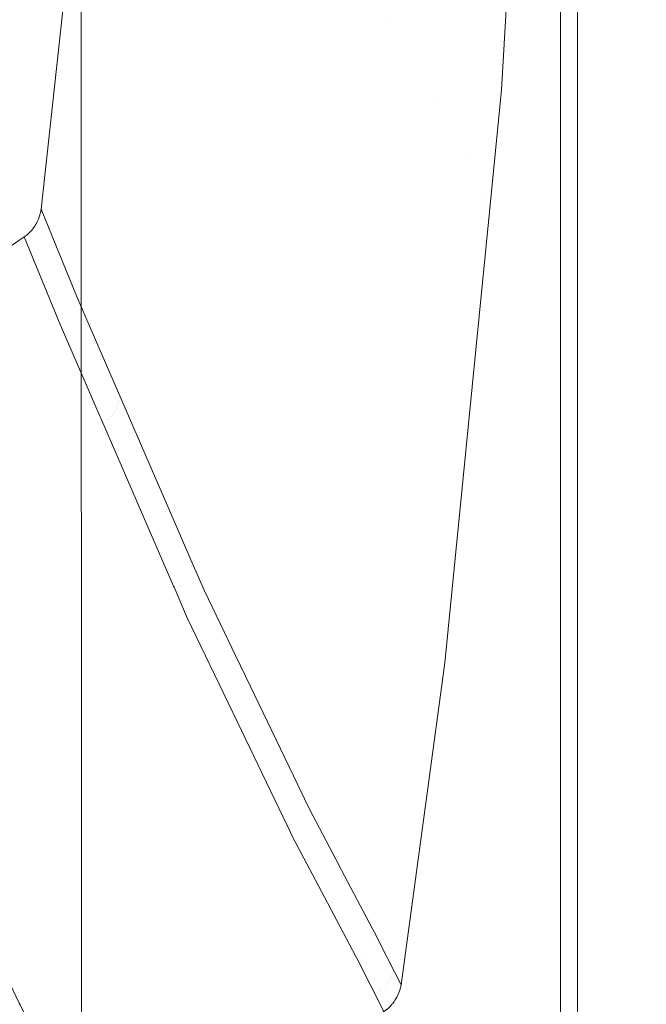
# Model space of a CAD drawing. Header units: millimetres. Extents: x -174 to 174, y -184 to 184.
# Tile 18 of 35: x 78 to 110, y -94 to -44. Entities that reach past the tile are written whole.
import ezdxf

# ---------------------------------------------------------------- set-up
doc = ezdxf.new("R2010")
doc.units = ezdxf.units.MM
doc.header["$LTSCALE"] = 5.08
doc.layers.add('Lighting-LED', color=7, linetype='Continuous', lineweight=5, true_color=0x000000)

# ---------------------------------------------------------------- blocks, each defined once
blk = doc.blocks.new('Group-1')
at = {"layer": 'Lighting-LED', "color": 18, "linetype": 'Continuous', "lineweight": 5}
for points, invisible_edges in [([(-4935.163, -563.12, -462.712), (-4987.26, -599.484, -372.478), (-4921.314, -892.84, -486.699)], 10), ([(-4922.18, -567.845, -487.199), (-4922.18, -892.84, -487.199), (-4989.802, -856.367, -370.075), (-4989.802, -604.205, -370.075)], 10), ([(-4988.936, -604.205, -369.575), (-4988.936, -856.367, -369.575), (-4921.314, -892.84, -486.699), (-4987.26, -599.484, -372.478)], 14), ([(-5014.177, -836.446, -346.052), (-5176.79, -836.445, -346.052), (-5176.739, -621.733, -346.052)], 9), ([(-5176.739, -621.733, -346.052), (-5014.229, -621.72, -346.052), (-5014.177, -836.446, -346.052)], 9), ([(-5014.229, -622.319, -345.857), (-5014.203, -730.007, -345.921), (-5014.177, -836.446, -346.052), (-5014.229, -621.72, -346.052)], 8), ([(-5014.203, -730.007, -345.921), (-4997.931, -823.277, -346.036), (-4998.043, -823.64, -346.036), (-4998.094, -823.755, -346.036)], 11), ([(-4998.094, -823.755, -346.036), (-4998.126, -823.815, -346.036), (-5014.203, -730.007, -345.921)], 10), ([(-5014.203, -730.007, -345.921), (-4993.415, -783.808, -345.987), (-4995.691, -806.792, -346.015)], 9), ([(-5014.203, -730.007, -345.921), (-4998.126, -823.815, -346.036), (-4998.338, -824.14, -346.037), (-4998.359, -824.168, -346.037)], 11), ([(-4995.691, -806.792, -346.015), (-4997.912, -823.186, -346.035), (-4997.931, -823.277, -346.036), (-5014.203, -730.007, -345.921)], 12), ([(-5014.203, -730.007, -345.921), (-5013.804, -835.232, -346.05), (-5013.81, -835.245, -346.05)], 9), ([(-5014.203, -730.007, -345.921), (-4998.488, -824.31, -346.037), (-4998.681, -824.48, -346.037), (-4998.749, -824.533, -346.037)], 11), ([(-4998.359, -824.168, -346.037), (-4998.387, -824.201, -346.037), (-4998.488, -824.31, -346.037), (-5014.203, -730.007, -345.921)], 12), ([(-4991.442, -753.822, -345.95), (-4992.8, -777.603, -345.979), (-4993.415, -783.808, -345.987), (-5014.203, -730.007, -345.921)], 12), ([(-5014.203, -730.007, -345.921), (-5014.064, -835.951, -346.051), (-5014.119, -836.19, -346.051)], 9), ([(-5014.203, -730.007, -345.921), (-5013.657, -834.954, -346.05), (-5013.804, -835.232, -346.05)], 9), ([(-5013.81, -835.245, -346.05), (-5013.839, -835.308, -346.05), (-5014.203, -730.007, -345.921)], 10), ([(-5014.203, -730.007, -345.921), (-5013.49, -834.689, -346.05), (-5013.566, -834.81, -346.05)], 9), ([(-4998.749, -824.533, -346.037), (-4998.782, -824.557, -346.037), (-5014.203, -730.007, -345.921)], 10), ([(-5014.203, -730.007, -345.921), (-5014.054, -835.905, -346.051), (-5014.064, -835.951, -346.051)], 9), ([(-5014.119, -836.19, -346.051), (-5014.124, -836.211, -346.051), (-5014.203, -730.007, -345.921)], 10), ([(-5013.566, -834.81, -346.05), (-5013.657, -834.954, -346.05), (-5014.203, -730.007, -345.921)], 10), ([(-5014.203, -730.007, -345.921), (-5012.666, -833.811, -346.049), (-5012.906, -834.015, -346.049)], 9), ([(-5012.906, -834.015, -346.049), (-5012.937, -834.046, -346.049), (-5013.088, -834.194, -346.049), (-5014.203, -730.007, -345.921)], 12), ([(-4998.782, -824.557, -346.037), (-5012.41, -833.626, -346.048), (-5014.203, -730.007, -345.921)], 10), ([(-5014.124, -836.211, -346.051), (-5014.177, -836.446, -346.052), (-5014.203, -730.007, -345.921)], 9), ([(-5014.203, -730.007, -345.921), (-5013.959, -835.604, -346.051), (-5013.993, -835.712, -346.051)], 9), ([(-5014.203, -730.007, -345.921), (-5013.839, -835.308, -346.05), (-5013.907, -835.475, -346.051)], 9), ([(-5014.203, -730.007, -345.921), (-5013.3, -834.435, -346.049), (-5013.49, -834.689, -346.05)], 9), ([(-5013.088, -834.194, -346.049), (-5013.275, -834.407, -346.049), (-5014.203, -730.007, -345.921)], 10), ([(-5014.203, -730.007, -345.921), (-5012.41, -833.626, -346.048), (-5012.583, -833.751, -346.048)], 9), ([(-5013.993, -835.712, -346.051), (-5014.054, -835.905, -346.051), (-5014.203, -730.007, -345.921)], 10), ([(-5013.907, -835.475, -346.051), (-5013.959, -835.604, -346.051), (-5014.203, -730.007, -345.921)], 10), ([(-5013.275, -834.407, -346.049), (-5013.3, -834.435, -346.049), (-5014.203, -730.007, -345.921)], 10), ([(-5012.583, -833.751, -346.048), (-5012.666, -833.811, -346.049), (-5014.203, -730.007, -345.921)], 10), ([(-4994.682, -781.112, -287.947), (-4993.575, -739.68, -268.931), (-4993.645, -741.316, -268.364)], 9), ([(-4993.575, -739.68, -268.931), (-4994.682, -781.112, -287.947), (-4992.462, -741.658, -290.976)], 11), ([(-4993.645, -741.316, -268.364), (-4993.676, -742.028, -268.117), (-4994.682, -781.112, -287.947)], 10), ([(-4992.462, -741.658, -290.976), (-4994.682, -781.112, -287.947), (-4993.687, -782.955, -317.791)], 11), ([(-4993.687, -782.955, -317.791), (-4991.512, -743.419, -319.529), (-4992.462, -741.658, -290.976)], 11), ([(-4994.682, -781.112, -287.947), (-4993.676, -742.028, -268.117), (-4993.773, -743.876, -267.31)], 9), ([(-4991.442, -753.822, -345.95), (-4991.512, -743.419, -319.529), (-4993.687, -782.955, -317.791)], 11), ([(-4993.773, -743.876, -267.31), (-4993.795, -744.304, -267.123), (-4994.682, -781.112, -287.947)], 10), ([(-4993.795, -744.304, -267.123), (-4993.828, -744.873, -266.84), (-4994.682, -781.112, -287.947)], 10), ([(-4994.682, -781.112, -287.947), (-4993.828, -744.873, -266.84), (-4993.923, -746.328, -266.024)], 9), ([(-4993.923, -746.328, -266.024), (-4993.973, -747.095, -265.594), (-4994.682, -781.112, -287.947)], 10), ([(-4994.682, -781.112, -287.947), (-4993.973, -747.095, -265.594), (-4994.093, -748.665, -264.541)], 9), ([(-4994.093, -748.665, -264.541), (-4994.133, -749.182, -264.194), (-4994.682, -781.112, -287.947)], 10), ([(-4994.682, -781.112, -287.947), (-4994.133, -749.182, -264.194), (-4994.281, -750.865, -262.861)], 9), ([(-4994.281, -750.865, -262.861), (-4994.305, -751.138, -262.645), (-4994.682, -781.112, -287.947)], 10), ([(-4994.682, -781.112, -287.947), (-4994.305, -751.138, -262.645), (-4994.485, -752.913, -260.997)], 9), ([(-5016.234, -783.674, -94.9), (-5013.304, -756.678, -94.875), (-5032.524, -751.616, -94.87), (-5032.522, -774.121, -94.891)], 10), ([(-5008.429, -751.895, -126.194), (-5013.304, -756.678, -94.875), (-5016.234, -783.674, -94.9)], 9), ([(-5016.234, -783.674, -94.9), (-5014.397, -788.179, -110.201), (-5008.429, -751.895, -126.194)], 10), ([(-5014.397, -788.179, -110.201), (-5013.735, -789.707, -116.236), (-5008.429, -751.895, -126.194)], 10), ([(-5008.429, -751.895, -126.194), (-5013.735, -789.707, -116.236), (-5012.344, -792.919, -128.916)], 9), ([(-5004.53, -760.971, -161.162), (-5008.429, -751.895, -126.194), (-5012.344, -792.919, -128.916)], 11), ([(-4994.485, -752.913, -260.997), (-4994.49, -752.965, -260.948), (-4994.682, -781.112, -287.947)], 10), ([(-4994.49, -752.965, -260.948), (-4994.536, -753.383, -260.52), (-4994.682, -781.112, -287.947)], 10), ([(-4994.682, -781.112, -287.947), (-4994.536, -753.383, -260.52), (-4994.547, -753.472, -260.419)], 9), ([(-4996.274, -778.154, -257.65), (-4994.547, -753.472, -260.419), (-4994.703, -754.774, -258.947)], 9), ([(-4994.547, -753.472, -260.419), (-4996.274, -778.154, -257.65), (-4994.682, -781.112, -287.947)], 11), ([(-4993.687, -782.955, -317.791), (-4992.8, -777.603, -345.979), (-4991.442, -753.822, -345.95)], 9), ([(-4994.703, -754.774, -258.947), (-4994.739, -755.075, -258.606), (-4996.274, -778.154, -257.65)], 10), ([(-4996.274, -778.154, -257.65), (-4994.739, -755.075, -258.606), (-4994.932, -756.466, -256.755)], 9), ([(-4994.932, -756.466, -256.755), (-4994.949, -756.589, -256.591), (-4996.274, -778.154, -257.65)], 10), ([(-4996.274, -778.154, -257.65), (-4994.949, -756.589, -256.591), (-4995.163, -757.929, -254.477)], 9), ([(-4996.274, -778.154, -257.65), (-4995.163, -757.929, -254.477), (-4995.168, -757.958, -254.422)], 9), ([(-4995.168, -757.958, -254.422), (-4995.382, -759.097, -252.267), (-4996.274, -778.154, -257.65)], 10), ([(-4996.274, -778.154, -257.65), (-4995.382, -759.097, -252.267), (-4995.411, -759.238, -251.966)], 9), ([(-4995.411, -759.238, -251.966), (-4995.436, -759.355, -251.714), (-4996.274, -778.154, -257.65)], 10), ([(-4996.274, -778.154, -257.65), (-4995.436, -759.355, -251.714), (-4995.656, -760.297, -249.406)], 9), ([(-4995.656, -760.297, -249.406), (-4995.662, -760.321, -249.347), (-4996.274, -778.154, -257.65)], 10), ([(-4996.274, -778.154, -257.65), (-4995.662, -760.321, -249.347), (-4995.886, -761.084, -246.944)], 9), ([(-5012.344, -792.919, -128.916), (-5009.739, -798.934, -152.662), (-5004.53, -760.971, -161.162)], 10), ([(-5004.53, -760.971, -161.162), (-5009.739, -798.934, -152.662), (-5008.61, -801.541, -162.956)], 9), ([(-5004.53, -760.971, -161.162), (-5008.61, -801.541, -162.956), (-5007.924, -803.126, -169.214)], 9), ([(-5001.203, -768.252, -194.546), (-5004.53, -760.971, -161.162), (-5007.924, -803.126, -169.214)], 11), ([(-4996.274, -778.154, -257.65), (-4995.886, -761.084, -246.944), (-4995.902, -761.125, -246.764)], 9), ([(-4995.902, -761.125, -246.764), (-4996.105, -761.65, -244.506), (-4996.274, -778.154, -257.65)], 10), ([(-4996.144, -761.717, -244.059), (-4996.321, -762.022, -242.035), (-4996.274, -778.154, -257.65)], 10), ([(-4996.274, -778.154, -257.65), (-4996.105, -761.65, -244.506), (-4996.144, -761.717, -244.059)], 9), ([(-4998.45, -773.921, -226.613), (-4996.274, -778.154, -257.65), (-4996.377, -762.087, -241.381), (-4996.383, -762.09, -241.315)], 11), ([(-4996.321, -762.022, -242.035), (-4996.377, -762.087, -241.381), (-4996.274, -778.154, -257.65)], 10), ([(-5007.924, -803.126, -169.214), (-5006.325, -806.453, -187.48), (-5001.203, -768.252, -194.546)], 10), ([(-5001.203, -768.252, -194.546), (-5006.325, -806.453, -187.48), (-5005.597, -807.967, -195.792)], 9), ([(-4998.45, -773.921, -226.613), (-5001.203, -768.252, -194.546), (-5005.597, -807.967, -195.792)], 11), ([(-5005.597, -807.967, -195.792), (-5003.393, -812.552, -220.974), (-4998.45, -773.921, -226.613)], 10), ([(-4998.45, -773.921, -226.613), (-5003.393, -812.552, -220.974), (-5002.835, -813.714, -227.35)], 9), ([(-4998.45, -773.921, -226.613), (-5002.835, -813.714, -227.35), (-5002.579, -814.248, -230.284)], 9), ([(-4996.274, -778.154, -257.65), (-4998.45, -773.921, -226.613), (-5002.579, -814.248, -230.284)], 11), ([(-5032.522, -774.121, -94.891), (-5016.44, -784.326, -94.9), (-5016.403, -784.251, -94.9)], 9), ([(-5032.522, -774.121, -94.891), (-5016.591, -784.582, -94.9), (-5016.562, -784.541, -94.9), (-5016.485, -784.414, -94.9)], 9), ([(-5016.485, -784.414, -94.9), (-5016.477, -784.4, -94.9), (-5016.44, -784.326, -94.9), (-5032.522, -774.121, -94.891)], 12), ([(-5032.522, -774.121, -94.891), (-5016.798, -784.836, -94.901), (-5016.766, -784.803, -94.901), (-5016.711, -784.738, -94.901)], 9), ([(-5032.522, -774.121, -94.891), (-5016.989, -785.01, -94.901), (-5016.964, -784.991, -94.901), (-5016.846, -784.885, -94.901)], 9), ([(-5016.403, -784.251, -94.9), (-5016.39, -784.222, -94.9), (-5016.36, -784.145, -94.9), (-5032.522, -774.121, -94.891)], 12), ([(-5016.846, -784.885, -94.901), (-5016.798, -784.836, -94.901), (-5032.522, -774.121, -94.891)], 10), ([(-5032.522, -774.121, -94.891), (-5016.252, -783.769, -94.9), (-5016.243, -783.727, -94.9), (-5016.234, -783.674, -94.9)], 9), ([(-5016.36, -784.145, -94.9), (-5016.328, -784.061, -94.9), (-5016.297, -783.959, -94.9), (-5032.522, -774.121, -94.891)], 12), ([(-5023.884, -789.683, -94.905), (-5017.09, -785.088, -94.901), (-5016.989, -785.01, -94.901), (-5032.522, -774.121, -94.891)], 12), ([(-5016.711, -784.738, -94.901), (-5016.658, -784.675, -94.901), (-5016.591, -784.582, -94.9), (-5032.522, -774.121, -94.891)], 12), ([(-5016.297, -783.959, -94.9), (-5016.279, -783.896, -94.9), (-5016.272, -783.864, -94.9), (-5032.522, -774.121, -94.891)], 12), ([(-5016.272, -783.864, -94.9), (-5016.252, -783.769, -94.9), (-5032.522, -774.121, -94.891)], 10), ([(-4993.687, -782.955, -317.791), (-4993.415, -783.808, -345.987), (-4992.8, -777.603, -345.979)], 9), ([(-5002.579, -814.248, -230.284), (-5001.213, -816.832, -253.444), (-4996.274, -778.154, -257.65)], 10), ([(-4996.274, -778.154, -257.65), (-5001.213, -816.832, -253.444), (-5000.937, -817.355, -258.127)], 9), ([(-4994.682, -781.112, -287.947), (-4996.274, -778.154, -257.65), (-5000.937, -817.355, -258.127)], 11), ([(-5000.937, -817.355, -258.127), (-4999.36, -820.34, -284.878), (-4994.682, -781.112, -287.947)], 10), ([(-4994.682, -781.112, -287.947), (-4999.36, -820.34, -284.878), (-4999.284, -820.49, -288.102)], 9), ([(-4993.687, -782.955, -317.791), (-4994.682, -781.112, -287.947), (-4999.284, -820.49, -288.102)], 11), ([(-4999.284, -820.49, -288.102), (-4998.62, -821.795, -316.15), (-4993.687, -782.955, -317.791)], 10), ([(-4993.687, -782.955, -317.791), (-4998.62, -821.795, -316.15), (-4998.584, -821.865, -317.656)], 9), ([(-4993.687, -782.955, -317.791), (-4998.584, -821.865, -317.656), (-4995.691, -806.792, -346.015)], 11), ([(-4995.691, -806.792, -346.015), (-4993.415, -783.808, -345.987), (-4993.687, -782.955, -317.791)], 10), ([(-5012.313, -793.583, -128.741), (-5016.297, -783.959, -94.9), (-5016.328, -784.061, -94.9)], 9), ([(-5016.279, -783.896, -94.9), (-5016.297, -783.959, -94.9), (-5012.313, -793.583, -128.741)], 10), ([(-5012.285, -793.494, -128.762), (-5016.272, -783.864, -94.9), (-5016.279, -783.896, -94.9)], 9), ([(-5016.279, -783.896, -94.9), (-5012.313, -793.583, -128.741), (-5012.285, -793.494, -128.762)], 11), ([(-5014.198, -788.795, -112.026), (-5016.252, -783.769, -94.9), (-5016.272, -783.864, -94.9)], 9), ([(-5016.272, -783.864, -94.9), (-5012.285, -793.494, -128.762), (-5014.198, -788.795, -112.026)], 11), ([(-5016.243, -783.727, -94.9), (-5016.252, -783.769, -94.9), (-5014.198, -788.795, -112.026)], 10), ([(-5014.198, -788.795, -112.026), (-5016.234, -783.674, -94.9), (-5016.243, -783.727, -94.9)], 9), ([(-5014.397, -788.179, -110.201), (-5016.234, -783.674, -94.9), (-5014.198, -788.795, -112.026)], 10), ([(-5012.565, -794.09, -128.635), (-5016.562, -784.541, -94.9), (-5016.591, -784.582, -94.9)], 9), ([(-5012.513, -794.01, -128.65), (-5016.485, -784.414, -94.9), (-5016.562, -784.541, -94.9)], 9), ([(-5016.562, -784.541, -94.9), (-5012.565, -794.09, -128.635), (-5012.513, -794.01, -128.65)], 11), ([(-5016.477, -784.4, -94.9), (-5016.485, -784.414, -94.9), (-5012.513, -794.01, -128.65)], 10), ([(-5012.464, -793.927, -128.667), (-5016.44, -784.326, -94.9), (-5016.477, -784.4, -94.9)], 9), ([(-5016.477, -784.4, -94.9), (-5012.513, -794.01, -128.65), (-5012.464, -793.927, -128.667)], 11), ([(-5012.42, -793.843, -128.684), (-5016.403, -784.251, -94.9), (-5016.44, -784.326, -94.9)], 9), ([(-5016.44, -784.326, -94.9), (-5012.464, -793.927, -128.667), (-5012.42, -793.843, -128.684)], 11), ([(-5016.39, -784.222, -94.9), (-5016.403, -784.251, -94.9), (-5012.42, -793.843, -128.684)], 10), ([(-5012.38, -793.757, -128.702), (-5016.36, -784.145, -94.9), (-5016.39, -784.222, -94.9)], 9), ([(-5016.39, -784.222, -94.9), (-5012.42, -793.843, -128.684), (-5012.38, -793.757, -128.702)], 11), ([(-5012.344, -793.67, -128.721), (-5016.328, -784.061, -94.9), (-5016.36, -784.145, -94.9)], 9), ([(-5016.36, -784.145, -94.9), (-5012.38, -793.757, -128.702), (-5012.344, -793.67, -128.721)], 11), ([(-5016.328, -784.061, -94.9), (-5012.344, -793.67, -128.721), (-5012.313, -793.583, -128.741)], 11), ([(-5016.989, -785.01, -94.901), (-5017.09, -785.088, -94.901), (-5015.268, -789.553, -110.08)], 8), ([(-5016.964, -784.991, -94.901), (-5016.989, -785.01, -94.901), (-5013.231, -794.257, -128.661)], 10), ([(-5015.268, -789.553, -110.08), (-5013.231, -794.257, -128.661), (-5016.989, -785.01, -94.901)], 10), ([(-5012.932, -794.37, -128.601), (-5016.846, -784.885, -94.901), (-5016.964, -784.991, -94.901)], 9), ([(-5016.964, -784.991, -94.901), (-5013.231, -794.257, -128.661), (-5012.932, -794.37, -128.601)], 11), ([(-5012.834, -794.41, -128.58), (-5016.798, -784.836, -94.901), (-5016.846, -784.885, -94.901)], 9), ([(-5016.846, -784.885, -94.901), (-5012.932, -794.37, -128.601), (-5012.834, -794.41, -128.58)], 11), ([(-5016.766, -784.803, -94.901), (-5016.798, -784.836, -94.901), (-5012.834, -794.41, -128.58)], 10), ([(-5012.744, -794.317, -128.595), (-5016.711, -784.738, -94.901), (-5016.766, -784.803, -94.901)], 9), ([(-5016.766, -784.803, -94.901), (-5012.834, -794.41, -128.58), (-5012.744, -794.317, -128.595)], 11), ([(-5012.681, -794.244, -128.607), (-5016.658, -784.675, -94.901), (-5016.711, -784.738, -94.901)], 9), ([(-5016.711, -784.738, -94.901), (-5012.744, -794.317, -128.595), (-5012.681, -794.244, -128.607)], 11), ([(-5012.621, -794.169, -128.62), (-5016.591, -784.582, -94.9), (-5016.658, -784.675, -94.901)], 9), ([(-5016.658, -784.675, -94.901), (-5012.681, -794.244, -128.607), (-5012.621, -794.169, -128.62)], 11), ([(-5016.591, -784.582, -94.9), (-5012.621, -794.169, -128.62), (-5012.565, -794.09, -128.635)], 11), ([(-5015.268, -789.553, -110.08), (-5017.09, -785.088, -94.901), (-5023.884, -789.683, -94.905)], 8), ([(-5014.198, -788.795, -112.026), (-5013.735, -789.707, -116.236), (-5014.397, -788.179, -110.201)], 9), ([(-5014.198, -788.795, -112.026), (-5012.295, -793.402, -128.786), (-5013.735, -789.707, -116.236)], 11), ([(-5012.285, -793.494, -128.762), (-5012.295, -793.402, -128.786), (-5014.198, -788.795, -112.026)], 11), ([(-5028.907, -798.613, -109.686), (-5015.268, -789.553, -110.08), (-5023.884, -789.683, -94.905)], 11), ([(-5013.231, -794.257, -128.661), (-5015.268, -789.553, -110.08), (-5028.907, -798.613, -109.686)], 10), ([(-5012.295, -793.402, -128.786), (-5012.344, -792.919, -128.916), (-5013.735, -789.707, -116.236)], 9), ([(-5009.739, -798.934, -152.662), (-5012.344, -792.919, -128.916), (-5012.295, -793.402, -128.786)], 10), ([(-5012.313, -793.583, -128.741), (-5012.344, -793.67, -128.721), (-5008.662, -802.078, -162.834), (-5008.63, -801.989, -162.851)], 15), ([(-5008.63, -801.989, -162.851), (-5008.603, -801.9, -162.869), (-5012.285, -793.494, -128.762), (-5012.313, -793.583, -128.741)], 15), ([(-5012.295, -793.402, -128.786), (-5008.606, -801.807, -162.891), (-5009.739, -798.934, -152.662)], 11), ([(-5008.603, -801.9, -162.869), (-5008.606, -801.807, -162.891), (-5012.295, -793.402, -128.786)], 11), ([(-5012.295, -793.402, -128.786), (-5012.285, -793.494, -128.762), (-5008.603, -801.9, -162.869)], 11), ([(-5008.881, -802.501, -162.761), (-5008.829, -802.419, -162.774), (-5012.513, -794.01, -128.65), (-5012.565, -794.09, -128.635)], 15), ([(-5012.464, -793.927, -128.667), (-5012.513, -794.01, -128.65), (-5008.829, -802.419, -162.774), (-5008.781, -802.336, -162.788)], 15), ([(-5008.781, -802.336, -162.788), (-5008.737, -802.252, -162.803), (-5012.42, -793.843, -128.684), (-5012.464, -793.927, -128.667)], 15), ([(-5012.38, -793.757, -128.702), (-5012.42, -793.843, -128.684), (-5008.737, -802.252, -162.803), (-5008.697, -802.165, -162.818)], 15), ([(-5008.697, -802.165, -162.818), (-5008.662, -802.078, -162.834), (-5012.344, -793.67, -128.721), (-5012.38, -793.757, -128.702)], 15), ([(-5028.907, -798.613, -109.686), (-5026.892, -803.26, -128.082), (-5013.231, -794.257, -128.661)], 10), ([(-5026.892, -803.26, -128.082), (-5013.203, -794.319, -128.908), (-5013.231, -794.257, -128.661)], 9), ([(-5013.203, -794.319, -128.908), (-5026.892, -803.26, -128.082), (-5026.798, -803.478, -128.946)], 9), ([(-5009.494, -802.884, -162.742), (-5013.203, -794.319, -128.908), (-5026.798, -803.478, -128.946)], 10), ([(-5013.231, -794.257, -128.661), (-5009.346, -802.896, -162.721), (-5009.243, -802.91, -162.705)], 11), ([(-5009.243, -802.91, -162.705), (-5012.932, -794.37, -128.601), (-5013.231, -794.257, -128.661)], 11), ([(-5009.346, -802.896, -162.721), (-5013.231, -794.257, -128.661), (-5013.203, -794.319, -128.908)], 9), ([(-5013.203, -794.319, -128.908), (-5009.494, -802.884, -162.742), (-5009.346, -802.896, -162.721)], 10), ([(-5012.932, -794.37, -128.601), (-5009.243, -802.91, -162.705), (-5009.149, -802.823, -162.715)], 11), ([(-5009.149, -802.823, -162.715), (-5012.834, -794.41, -128.58), (-5012.932, -794.37, -128.601)], 11), ([(-5009.149, -802.823, -162.715), (-5009.059, -802.729, -162.727), (-5012.744, -794.317, -128.595), (-5012.834, -794.41, -128.58)], 15), ([(-5012.681, -794.244, -128.607), (-5012.744, -794.317, -128.595), (-5009.059, -802.729, -162.727), (-5008.997, -802.656, -162.738)], 15), ([(-5008.997, -802.656, -162.738), (-5008.937, -802.58, -162.749), (-5012.621, -794.169, -128.62), (-5012.681, -794.244, -128.607)], 15), ([(-5012.565, -794.09, -128.635), (-5012.621, -794.169, -128.62), (-5008.937, -802.58, -162.749), (-5008.881, -802.501, -162.761)], 15), ([(-5008.606, -801.807, -162.891), (-5008.61, -801.541, -162.956), (-5009.739, -798.934, -152.662)], 9), ([(-5007.924, -803.126, -169.214), (-5008.61, -801.541, -162.956), (-5008.606, -801.807, -162.891)], 10), ([(-5005.545, -808.953, -195.606), (-5005.509, -808.865, -195.619), (-5008.662, -802.078, -162.834), (-5008.697, -802.165, -162.818)], 15), ([(-5008.63, -801.989, -162.851), (-5008.662, -802.078, -162.834), (-5005.509, -808.865, -195.619), (-5005.478, -808.776, -195.633)], 15), ([(-5005.478, -808.776, -195.633), (-5005.451, -808.686, -195.647), (-5008.603, -801.9, -162.869), (-5008.63, -801.989, -162.851)], 15), ([(-5007.924, -803.126, -169.214), (-5008.606, -801.807, -162.891), (-5005.471, -808.593, -195.666)], 11), ([(-5005.451, -808.686, -195.647), (-5005.471, -808.593, -195.666), (-5008.606, -801.807, -162.891)], 11), ([(-5008.606, -801.807, -162.891), (-5008.603, -801.9, -162.869), (-5005.451, -808.686, -195.647)], 11), ([(-5005.843, -809.447, -195.54), (-5005.783, -809.37, -195.549), (-5008.937, -802.58, -162.749), (-5008.997, -802.656, -162.738)], 15), ([(-5008.881, -802.501, -162.761), (-5008.937, -802.58, -162.749), (-5005.783, -809.37, -195.549), (-5005.728, -809.291, -195.559)], 15), ([(-5005.728, -809.291, -195.559), (-5005.676, -809.209, -195.57), (-5008.829, -802.419, -162.774), (-5008.881, -802.501, -162.761)], 15), ([(-5008.781, -802.336, -162.788), (-5008.829, -802.419, -162.774), (-5005.676, -809.209, -195.57), (-5005.628, -809.125, -195.581)], 15), ([(-5005.628, -809.125, -195.581), (-5005.584, -809.04, -195.593), (-5008.737, -802.252, -162.803), (-5008.781, -802.336, -162.788)], 15), ([(-5008.697, -802.165, -162.818), (-5008.737, -802.252, -162.803), (-5005.584, -809.04, -195.593), (-5005.545, -808.953, -195.606)], 15), ([(-5026.798, -803.478, -128.946), (-5023.144, -811.908, -162.31), (-5009.494, -802.884, -162.742)], 10), ([(-5023.144, -811.908, -162.31), (-5009.471, -802.935, -162.943), (-5009.494, -802.884, -162.742)], 9), ([(-5009.471, -802.935, -162.943), (-5023.144, -811.908, -162.31), (-5023.067, -812.085, -163.013)], 9), ([(-5008.794, -804.499, -169.122), (-5009.471, -802.935, -162.943), (-5023.067, -812.085, -163.013)], 10), ([(-5009.346, -802.896, -162.721), (-5009.494, -802.884, -162.742), (-5008.794, -804.499, -169.122)], 11), ([(-5009.494, -802.884, -162.742), (-5009.471, -802.935, -162.943), (-5008.794, -804.499, -169.122)], 8), ([(-5006.089, -809.703, -195.514), (-5009.243, -802.91, -162.705), (-5009.346, -802.896, -162.721)], 11), ([(-5009.346, -802.896, -162.721), (-5006.476, -809.321, -195.617), (-5006.089, -809.703, -195.514)], 11), ([(-5008.794, -804.499, -169.122), (-5006.476, -809.321, -195.617), (-5009.346, -802.896, -162.721)], 10), ([(-5009.149, -802.823, -162.715), (-5009.243, -802.91, -162.705), (-5006.089, -809.703, -195.514), (-5005.994, -809.615, -195.522)], 15), ([(-5005.994, -809.615, -195.522), (-5005.905, -809.521, -195.532), (-5009.059, -802.729, -162.727), (-5009.149, -802.823, -162.715)], 15), ([(-5008.997, -802.656, -162.738), (-5009.059, -802.729, -162.727), (-5005.905, -809.521, -195.532), (-5005.843, -809.447, -195.54)], 15), ([(-5005.471, -808.593, -195.666), (-5006.325, -806.453, -187.48), (-5007.924, -803.126, -169.214)], 9), ([(-5023.067, -812.085, -163.013), (-5022.425, -813.567, -168.877), (-5008.794, -804.499, -169.122)], 10), ([(-5006.476, -809.321, -195.617), (-5008.794, -804.499, -169.122), (-5022.425, -813.567, -168.877)], 10), ([(-5005.471, -808.593, -195.666), (-5005.597, -807.967, -195.792), (-5006.325, -806.453, -187.48)], 9), ([(-4998.584, -821.865, -317.656), (-4997.912, -823.186, -346.035), (-4995.691, -806.792, -346.015)], 8), ([(-5003.393, -812.552, -220.974), (-5005.597, -807.967, -195.792), (-5005.471, -808.593, -195.666)], 10), ([(-5005.471, -808.593, -195.666), (-5002.838, -813.903, -227.32), (-5003.393, -812.552, -220.974)], 11), ([(-5002.839, -813.997, -227.305), (-5002.838, -813.903, -227.32), (-5005.471, -808.593, -195.666)], 11), ([(-5005.471, -808.593, -195.666), (-5005.451, -808.686, -195.647), (-5002.839, -813.997, -227.305)], 11), ([(-5005.628, -809.125, -195.581), (-5005.676, -809.209, -195.57), (-5003.061, -814.523, -227.243), (-5003.014, -814.439, -227.252)], 15), ([(-5003.014, -814.439, -227.252), (-5002.97, -814.353, -227.262), (-5005.584, -809.04, -195.593), (-5005.628, -809.125, -195.581)], 15), ([(-5005.545, -808.953, -195.606), (-5005.584, -809.04, -195.593), (-5002.97, -814.353, -227.262), (-5002.931, -814.266, -227.272)], 15), ([(-5002.931, -814.266, -227.272), (-5002.896, -814.177, -227.282), (-5005.509, -808.865, -195.619), (-5005.545, -808.953, -195.606)], 15), ([(-5005.478, -808.776, -195.633), (-5005.509, -808.865, -195.619), (-5002.896, -814.177, -227.282), (-5002.865, -814.087, -227.293)], 15), ([(-5002.865, -814.087, -227.293), (-5002.839, -813.997, -227.305), (-5005.451, -808.686, -195.647), (-5005.478, -808.776, -195.633)], 15), ([(-5022.425, -813.567, -168.877), (-5020.115, -818.369, -195.316), (-5006.476, -809.321, -195.617)], 10), ([(-5020.115, -818.369, -195.316), (-5006.462, -809.351, -195.78), (-5006.476, -809.321, -195.617)], 9), ([(-5006.462, -809.351, -195.78), (-5020.115, -818.369, -195.316), (-5020.065, -818.473, -195.884)], 9), ([(-5003.712, -815.072, -227.215), (-5006.462, -809.351, -195.78), (-5020.065, -818.473, -195.884)], 10), ([(-5006.476, -809.321, -195.617), (-5003.587, -815.04, -227.208), (-5003.473, -815.019, -227.201)], 11), ([(-5003.473, -815.019, -227.201), (-5006.089, -809.703, -195.514), (-5006.476, -809.321, -195.617)], 11), ([(-5003.587, -815.04, -227.208), (-5006.476, -809.321, -195.617), (-5006.462, -809.351, -195.78)], 9), ([(-5006.462, -809.351, -195.78), (-5003.712, -815.072, -227.215), (-5003.587, -815.04, -227.208)], 10), ([(-5005.994, -809.615, -195.522), (-5006.089, -809.703, -195.514), (-5003.473, -815.019, -227.201), (-5003.379, -814.93, -227.207)], 15), ([(-5003.379, -814.93, -227.207), (-5003.29, -814.836, -227.214), (-5005.905, -809.521, -195.532), (-5005.994, -809.615, -195.522)], 15), ([(-5005.843, -809.447, -195.54), (-5005.905, -809.521, -195.532), (-5003.29, -814.836, -227.214), (-5003.228, -814.762, -227.221)], 15), ([(-5003.228, -814.762, -227.221), (-5003.169, -814.685, -227.227), (-5005.783, -809.37, -195.549), (-5005.843, -809.447, -195.54)], 15), ([(-5005.728, -809.291, -195.559), (-5005.783, -809.37, -195.549), (-5003.169, -814.685, -227.227), (-5003.113, -814.605, -227.235)], 15), ([(-5003.113, -814.605, -227.235), (-5003.061, -814.523, -227.243), (-5005.676, -809.209, -195.57), (-5005.728, -809.291, -195.559)], 15), ([(-5002.838, -813.903, -227.32), (-5002.835, -813.714, -227.35), (-5003.393, -812.552, -220.974)], 9), ([(-5002.865, -814.087, -227.293), (-5002.896, -814.177, -227.282), (-5000.83, -818.158, -258.031), (-5000.799, -818.068, -258.039)], 15), ([(-5000.799, -818.068, -258.039), (-5000.773, -817.977, -258.048), (-5002.839, -813.997, -227.305), (-5002.865, -814.087, -227.293)], 15), ([(-5002.838, -813.903, -227.32), (-5002.839, -813.997, -227.305), (-5000.773, -817.977, -258.048)], 11), ([(-5002.579, -814.248, -230.284), (-5002.835, -813.714, -227.35), (-5002.838, -813.903, -227.32)], 10), ([(-5002.579, -814.248, -230.284), (-5002.838, -813.903, -227.32), (-5000.798, -817.886, -258.059)], 11), ([(-5000.773, -817.977, -258.048), (-5000.798, -817.886, -258.059), (-5002.838, -813.903, -227.32)], 11), ([(-5003.113, -814.605, -227.235), (-5003.169, -814.685, -227.227), (-5001.102, -818.668, -257.991), (-5001.046, -818.588, -257.996)], 15), ([(-5001.046, -818.588, -257.996), (-5000.995, -818.505, -258.002), (-5003.061, -814.523, -227.243), (-5003.113, -814.605, -227.235)], 15), ([(-5003.014, -814.439, -227.252), (-5003.061, -814.523, -227.243), (-5000.995, -818.505, -258.002), (-5000.947, -818.421, -258.009)], 15), ([(-5000.947, -818.421, -258.009), (-5000.904, -818.335, -258.016), (-5002.97, -814.353, -227.262), (-5003.014, -814.439, -227.252)], 15), ([(-5002.931, -814.266, -227.272), (-5002.97, -814.353, -227.262), (-5000.904, -818.335, -258.016), (-5000.865, -818.247, -258.023)], 15), ([(-5000.865, -818.247, -258.023), (-5000.83, -818.158, -258.031), (-5002.896, -814.177, -227.282), (-5002.931, -814.266, -227.272)], 15), ([(-5000.798, -817.886, -258.059), (-5001.213, -816.832, -253.444), (-5002.579, -814.248, -230.284)], 9), ([(-5020.065, -818.473, -195.884), (-5017.345, -824.129, -227.025), (-5003.712, -815.072, -227.215)], 10), ([(-5017.345, -824.129, -227.025), (-5003.701, -815.094, -227.34), (-5003.712, -815.072, -227.215)], 9), ([(-5003.701, -815.094, -227.34), (-5017.345, -824.129, -227.025), (-5017.307, -824.209, -227.462)], 9), ([(-5003.448, -815.62, -230.229), (-5003.701, -815.094, -227.34), (-5017.307, -824.209, -227.462)], 10), ([(-5003.587, -815.04, -227.208), (-5003.712, -815.072, -227.215), (-5003.701, -815.094, -227.34)], 9), ([(-5003.587, -815.04, -227.208), (-5003.701, -815.094, -227.34), (-5003.448, -815.62, -230.229)], 9), ([(-5001.406, -819.003, -257.971), (-5003.473, -815.019, -227.201), (-5003.587, -815.04, -227.208)], 11), ([(-5003.587, -815.04, -227.208), (-5001.493, -818.941, -257.983), (-5001.406, -819.003, -257.971)], 11), ([(-5001.493, -818.941, -257.983), (-5003.587, -815.04, -227.208), (-5003.448, -815.62, -230.229)], 11), ([(-5003.379, -814.93, -227.207), (-5003.473, -815.019, -227.201), (-5001.406, -819.003, -257.971), (-5001.312, -818.914, -257.976)], 15), ([(-5001.312, -818.914, -257.976), (-5001.223, -818.82, -257.981), (-5003.29, -814.836, -227.214), (-5003.379, -814.93, -227.207)], 15), ([(-5003.228, -814.762, -227.221), (-5003.29, -814.836, -227.214), (-5001.223, -818.82, -257.981), (-5001.161, -818.745, -257.986)], 15), ([(-5001.161, -818.745, -257.986), (-5001.102, -818.668, -257.991), (-5003.169, -814.685, -227.227), (-5003.228, -814.762, -227.221)], 15), ([(-5017.307, -824.209, -227.462), (-5017.071, -824.699, -230.161), (-5003.448, -815.62, -230.229)], 10), ([(-5001.811, -818.72, -258.027), (-5003.448, -815.62, -230.229), (-5017.071, -824.699, -230.161)], 10), ([(-5003.448, -815.62, -230.229), (-5001.811, -818.72, -258.027), (-5001.493, -818.941, -257.983)], 10), ([(-5000.798, -817.886, -258.059), (-5000.937, -817.355, -258.127), (-5001.213, -816.832, -253.444)], 9), ([(-4999.36, -820.34, -284.878), (-5000.937, -817.355, -258.127), (-5000.798, -817.886, -258.059)], 10), ([(-4999.355, -821.043, -288.067), (-4999.32, -820.954, -288.072), (-5000.83, -818.158, -258.031), (-5000.865, -818.247, -258.023)], 15), ([(-5000.799, -818.068, -258.039), (-5000.83, -818.158, -258.031), (-4999.32, -820.954, -288.072), (-4999.29, -820.863, -288.078)], 15), ([(-4999.29, -820.863, -288.078), (-4999.264, -820.772, -288.084), (-5000.773, -817.977, -258.048), (-5000.799, -818.068, -258.039)], 15), ([(-5000.798, -817.886, -258.059), (-4999.272, -820.678, -288.09), (-4999.36, -820.34, -284.878)], 11), ([(-4999.272, -820.678, -288.09), (-5000.798, -817.886, -258.059), (-5000.773, -817.977, -258.048)], 11), ([(-5000.773, -817.977, -258.048), (-4999.264, -820.772, -288.084), (-4999.272, -820.678, -288.09)], 11), ([(-5001.046, -818.588, -257.996), (-5001.102, -818.668, -257.991), (-4999.592, -821.464, -288.045), (-4999.536, -821.384, -288.049)], 15), ([(-4999.536, -821.384, -288.049), (-4999.485, -821.302, -288.053), (-5000.995, -818.505, -258.002), (-5001.046, -818.588, -257.996)], 15), ([(-5000.947, -818.421, -258.009), (-5000.995, -818.505, -258.002), (-4999.485, -821.302, -288.053), (-4999.438, -821.217, -288.057)], 15), ([(-4999.438, -821.217, -288.057), (-4999.394, -821.131, -288.062), (-5000.904, -818.335, -258.016), (-5000.947, -818.421, -258.009)], 15), ([(-5000.865, -818.247, -258.023), (-5000.904, -818.335, -258.016), (-4999.394, -821.131, -288.062), (-4999.355, -821.043, -288.067)], 15), ([(-5017.071, -824.699, -230.161), (-5015.42, -827.824, -258.238), (-5001.811, -818.72, -258.027)], 10), ([(-5000.23, -821.712, -284.853), (-5001.811, -818.72, -258.027), (-5015.42, -827.824, -258.238)], 10), ([(-5001.493, -818.941, -257.983), (-5001.811, -818.72, -258.027), (-5000.23, -821.712, -284.853)], 9), ([(-5001.406, -819.003, -257.971), (-5001.493, -818.941, -257.983), (-5000.011, -821.824, -288.033)], 11), ([(-5000.23, -821.712, -284.853), (-5000.011, -821.824, -288.033), (-5001.493, -818.941, -257.983)], 11), ([(-5001.312, -818.914, -257.976), (-5001.406, -819.003, -257.971), (-4999.896, -821.8, -288.032), (-4999.802, -821.711, -288.035)], 15), ([(-5000.011, -821.824, -288.033), (-4999.896, -821.8, -288.032), (-5001.406, -819.003, -257.971)], 11), ([(-4999.802, -821.711, -288.035), (-4999.713, -821.616, -288.038), (-5001.223, -818.82, -257.981), (-5001.312, -818.914, -257.976)], 15), ([(-5001.161, -818.745, -257.986), (-5001.223, -818.82, -257.981), (-4999.713, -821.616, -288.038), (-4999.651, -821.542, -288.041)], 15), ([(-4999.651, -821.542, -288.041), (-4999.592, -821.464, -288.045), (-5001.102, -818.668, -257.991), (-5001.161, -818.745, -257.986)], 15), ([(-4999.272, -820.678, -288.09), (-4999.284, -820.49, -288.102), (-4999.36, -820.34, -284.878)], 9), ([(-4998.62, -821.795, -316.15), (-4999.284, -820.49, -288.102), (-4999.272, -820.678, -288.09)], 10), ([(-4998.493, -822.971, -317.604), (-4998.45, -822.885, -317.607), (-4999.394, -821.131, -288.062), (-4999.438, -821.217, -288.057)], 15), ([(-4999.355, -821.043, -288.067), (-4999.394, -821.131, -288.062), (-4998.45, -822.885, -317.607), (-4998.411, -822.797, -317.61)], 15), ([(-4998.411, -822.797, -317.61), (-4998.376, -822.707, -317.613), (-4999.32, -820.954, -288.072), (-4999.355, -821.043, -288.067)], 15), ([(-4999.29, -820.863, -288.078), (-4999.32, -820.954, -288.072), (-4998.376, -822.707, -317.613), (-4998.346, -822.617, -317.616)], 15), ([(-4998.346, -822.617, -317.616), (-4998.319, -822.526, -317.62), (-4999.264, -820.772, -288.084), (-4999.29, -820.863, -288.078)], 15), ([(-4999.272, -820.678, -288.09), (-4998.355, -822.438, -317.625), (-4998.62, -821.795, -316.15)], 11), ([(-4998.355, -822.438, -317.625), (-4999.272, -820.678, -288.09), (-4999.264, -820.772, -288.084)], 11), ([(-4999.264, -820.772, -288.084), (-4998.319, -822.526, -317.62), (-4998.355, -822.438, -317.625)], 11), ([(-4998.857, -823.466, -317.591), (-4998.768, -823.371, -317.593), (-4999.713, -821.616, -288.038), (-4999.802, -821.711, -288.035)], 15), ([(-4999.651, -821.542, -288.041), (-4999.713, -821.616, -288.038), (-4998.768, -823.371, -317.593), (-4998.706, -823.297, -317.595)], 15), ([(-4998.706, -823.297, -317.595), (-4998.647, -823.219, -317.597), (-4999.592, -821.464, -288.045), (-4999.651, -821.542, -288.041)], 15), ([(-4999.536, -821.384, -288.049), (-4999.592, -821.464, -288.045), (-4998.647, -823.219, -317.597), (-4998.591, -823.139, -317.599)], 15), ([(-4998.591, -823.139, -317.599), (-4998.54, -823.056, -317.602), (-4999.485, -821.302, -288.053), (-4999.536, -821.384, -288.049)], 15), ([(-4999.438, -821.217, -288.057), (-4999.485, -821.302, -288.053), (-4998.54, -823.056, -317.602), (-4998.493, -822.971, -317.604)], 15), ([(-5015.42, -827.824, -258.238), (-5013.855, -830.786, -284.85), (-5000.23, -821.712, -284.853)], 10), ([(-5000.155, -821.86, -288.034), (-5000.23, -821.712, -284.853), (-5013.855, -830.786, -284.85)], 10), ([(-5013.855, -830.786, -284.85), (-5013.781, -830.931, -287.969), (-5000.153, -821.862, -288.095), (-5000.155, -821.86, -288.034)], 10), ([(-5000.153, -821.862, -288.095), (-5013.781, -830.931, -287.969), (-5013.776, -830.941, -288.179)], 9), ([(-4999.455, -823.235, -317.616), (-5000.153, -821.862, -288.095), (-5013.776, -830.941, -288.179)], 10), ([(-5000.23, -821.712, -284.853), (-5000.155, -821.86, -288.034), (-5000.011, -821.824, -288.033)], 10), ([(-5000.011, -821.824, -288.033), (-5000.155, -821.86, -288.034), (-5000.153, -821.862, -288.095)], 9), ([(-4999.045, -823.494, -317.594), (-5000.011, -821.824, -288.033), (-5000.153, -821.862, -288.095)], 11), ([(-5000.153, -821.862, -288.095), (-4999.455, -823.235, -317.616), (-4999.045, -823.494, -317.594)], 10), ([(-4999.896, -821.8, -288.032), (-5000.011, -821.824, -288.033), (-4999.045, -823.494, -317.594)], 11), ([(-4999.802, -821.711, -288.035), (-4999.896, -821.8, -288.032), (-4998.95, -823.555, -317.589), (-4998.857, -823.466, -317.591)], 15), ([(-4999.045, -823.494, -317.594), (-4998.95, -823.555, -317.589), (-4999.896, -821.8, -288.032)], 11), ([(-4998.355, -822.438, -317.625), (-4998.584, -821.865, -317.656), (-4998.62, -821.795, -316.15)], 9), ([(-4997.912, -823.186, -346.035), (-4998.584, -821.865, -317.656), (-4998.355, -822.438, -317.625)], 10), ([(-4997.978, -823.46, -346.036), (-4998.346, -822.617, -317.616), (-4998.376, -822.707, -317.613)], 11), ([(-4997.931, -823.277, -346.036), (-4998.355, -822.438, -317.625), (-4998.319, -822.526, -317.62)], 11), ([(-4998.355, -822.438, -317.625), (-4997.931, -823.277, -346.036), (-4997.912, -823.186, -346.035)], 9), ([(-4997.945, -823.347, -346.036), (-4998.319, -822.526, -317.62), (-4998.346, -822.617, -317.616)], 11), ([(-4998.346, -822.617, -317.616), (-4997.978, -823.46, -346.036), (-4997.945, -823.347, -346.036)], 9), ([(-4998.319, -822.526, -317.62), (-4997.945, -823.347, -346.036), (-4997.931, -823.277, -346.036)], 9), ([(-4998.224, -823.982, -346.036), (-4998.591, -823.139, -317.599), (-4998.647, -823.219, -317.597)], 11), ([(-4998.172, -823.9, -346.036), (-4998.54, -823.056, -317.602), (-4998.591, -823.139, -317.599)], 11), ([(-4998.591, -823.139, -317.599), (-4998.224, -823.982, -346.036), (-4998.172, -823.9, -346.036)], 9), ([(-4998.126, -823.815, -346.036), (-4998.493, -822.971, -317.604), (-4998.54, -823.056, -317.602)], 11), ([(-4998.54, -823.056, -317.602), (-4998.172, -823.9, -346.036), (-4998.126, -823.815, -346.036)], 9), ([(-4998.094, -823.755, -346.036), (-4998.45, -822.885, -317.607), (-4998.493, -822.971, -317.604)], 11), ([(-4998.493, -822.971, -317.604), (-4998.126, -823.815, -346.036), (-4998.094, -823.755, -346.036)], 9), ([(-4998.043, -823.64, -346.036), (-4998.411, -822.797, -317.61), (-4998.45, -822.885, -317.607)], 11), ([(-4998.45, -822.885, -317.607), (-4998.094, -823.755, -346.036), (-4998.043, -823.64, -346.036)], 9), ([(-4997.991, -823.504, -346.036), (-4998.376, -822.707, -317.613), (-4998.411, -822.797, -317.61)], 11), ([(-4998.411, -822.797, -317.61), (-4998.027, -823.602, -346.036), (-4997.991, -823.504, -346.036)], 9), ([(-4998.411, -822.797, -317.61), (-4998.043, -823.64, -346.036), (-4998.027, -823.602, -346.036)], 9), ([(-4998.376, -822.707, -317.613), (-4997.991, -823.504, -346.036), (-4997.978, -823.46, -346.036)], 9), ([(-5013.776, -830.941, -288.179), (-5013.08, -832.308, -317.658), (-4999.455, -823.235, -317.616)], 10), ([(-4998.782, -824.557, -346.037), (-4999.455, -823.235, -317.616), (-5013.08, -832.308, -317.658)], 10), ([(-4999.455, -823.235, -317.616), (-4998.749, -824.533, -346.037), (-4998.681, -824.48, -346.037)], 9), ([(-4998.681, -824.48, -346.037), (-4999.045, -823.494, -317.594), (-4999.455, -823.235, -317.616)], 11), ([(-4999.455, -823.235, -317.616), (-4998.782, -824.557, -346.037), (-4998.749, -824.533, -346.037)], 8), ([(-4998.62, -824.433, -346.037), (-4998.95, -823.555, -317.589), (-4999.045, -823.494, -317.594)], 11), ([(-4999.045, -823.494, -317.594), (-4998.681, -824.48, -346.037), (-4998.62, -824.433, -346.037)], 9), ([(-4998.488, -824.31, -346.037), (-4998.857, -823.466, -317.591), (-4998.95, -823.555, -317.589)], 11), ([(-4998.95, -823.555, -317.589), (-4998.5, -824.322, -346.037), (-4998.488, -824.31, -346.037)], 9), ([(-4998.95, -823.555, -317.589), (-4998.62, -824.433, -346.037), (-4998.5, -824.322, -346.037)], 9), ([(-4998.387, -824.201, -346.037), (-4998.768, -823.371, -317.593), (-4998.857, -823.466, -317.591), (-4998.488, -824.31, -346.037)], 7), ([(-4998.338, -824.14, -346.037), (-4998.706, -823.297, -317.595), (-4998.768, -823.371, -317.593)], 11), ([(-4998.768, -823.371, -317.593), (-4998.359, -824.168, -346.037), (-4998.338, -824.14, -346.037)], 9), ([(-4998.768, -823.371, -317.593), (-4998.387, -824.201, -346.037), (-4998.359, -824.168, -346.037)], 9), ([(-4998.26, -824.038, -346.036), (-4998.647, -823.219, -317.597), (-4998.706, -823.297, -317.595), (-4998.338, -824.14, -346.037)], 7), ([(-4998.647, -823.219, -317.597), (-4998.26, -824.038, -346.036), (-4998.224, -823.982, -346.036)], 9), ([(-4998.043, -823.64, -346.036), (-4997.931, -823.277, -346.036), (-4997.945, -823.347, -346.036), (-4997.978, -823.46, -346.036)], 9), ([(-4997.978, -823.46, -346.036), (-4997.991, -823.504, -346.036), (-4998.027, -823.602, -346.036), (-4998.043, -823.64, -346.036)], 8), ([(-5017.478, -824.395, -227.445), (-5017.307, -824.209, -227.462), (-5017.345, -824.129, -227.025)], 9), ([(-4998.126, -823.815, -346.036), (-4998.224, -823.982, -346.036), (-4998.26, -824.038, -346.036), (-4998.338, -824.14, -346.037)], 9), ([(-4998.126, -823.815, -346.036), (-4998.172, -823.9, -346.036), (-4998.224, -823.982, -346.036)], 8)]:
    blk.add_3dface(points, dxfattribs=dict(at, invisible_edges=invisible_edges))
blk.add_3dface([(-4988.936, -604.205, -369.575), (-4989.802, -604.205, -370.075), (-4989.802, -856.367, -370.075), (-4988.936, -856.367, -369.575)], dxfattribs=at)
at = {"layer": 'Lighting-LED', "color": 0, "flags": 1}
for tag in ['Yoke', 'Weight', 'Weight', 'Wattage', '3D_Symbol_Name', 'Candlepower', 'Body', 'Model_Name', 'Beam_Angle', 'Field_Angle', 'Remarks', 'Beam_Angle_2', 'Field_Angle_2', 'Num_Channels', 'Frame_Size', 'Device_Type', 'FixtureID', 'Frame_Size', 'Base', 'Lens', 'Inst_Type', 'Lamp']:
    blk.add_attdef(tag, (-4365.465, 1246.738), '', height=0.18, dxfattribs=at)

msp = doc.modelspace()

# ---------------------------------------------------------------- block references
at = {"layer": 'Lighting-LED', "color": 7}
msp.add_blockref('Group-1', (5095.474, 730.464), dxfattribs=at)

doc.saveas('drawing.dxf')
